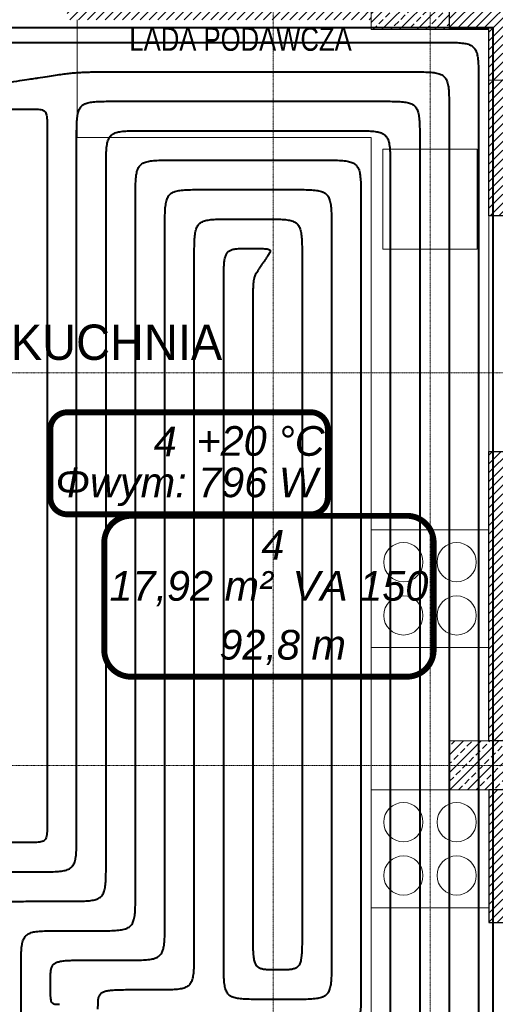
# Model space of a CAD drawing. Header units: millimetres. Extents: x 49908 to 79848, y -11883 to -3092.
# Tile 134 of 222: x 69761 to 70004, y -6348 to -5847. Entities that reach past the tile are written whole.
import ezdxf
from ezdxf.enums import TextEntityAlignment as Align
from ezdxf.lldxf.tags import DXFTag

# ---------------------------------------------------------------- set-up
doc = ezdxf.new("R2010")
doc.units = ezdxf.units.MM
doc.linetypes.add('DASHDOT', pattern=[1, 0.5, -0.25, 0, -0.25])
doc.layers.get('0').update_dxf_attribs({"color": 9, "lineweight": 9})
for name, color, linetype, lineweight in [('A wyp ruchome', 9, 'Continuous', 9), ('A_HATCH', 9, 'Continuous', 9), ('A_MUROWANE', 9, 'Continuous', 25), ('A_OSIE', 9, 'DASHDOT', 9), ('\x9dciany', 9, 'Continuous', 9)]:
    doc.layers.add(name, color=color, linetype=linetype, lineweight=lineweight)
doc.layers.add('A_WYMIAR', color=9, linetype='Continuous', lineweight=5, transparency=0.2)
for name, color, linetype, true_color in [('IS_Ogrzewanie_płaszczyznowe', 7, 'SOLID', 0xac00e6), ('IS_Ogrzewanie_płaszczyznowe_-_opis', 7, 'SOLID', 0xf000f0), ('IS_Przyłącza_o.p._Zasilanie', 7, 'SOLID', 0xff9124)]:
    doc.layers.add(name, color=color, linetype=linetype, true_color=true_color)
doc.layers.add('IS_Rys.pętli_o.p._Powrót', color=7, linetype='DASH', lineweight=13, true_color=0x4c9a5f)
doc.layers.add('IS_Rys.pętli_o.p._Zasilanie', color=7, linetype='SOLID', lineweight=13, true_color=0xff8c1a)
doc.layers.add('IS_Text_Konstrukcji', color=7, linetype='Continuous')
doc.styles.add('Arial CE', font='arial.ttf')
tags = doc.linetypes.add('DASH', pattern=[15, 10, -5]).pattern_tags.tags
tags[6:7] = [DXFTag(74, 4), DXFTag(75, 0), DXFTag(340, '0'), DXFTag(46, 0.0), DXFTag(50, 0.0), DXFTag(44, 0.0), DXFTag(45, 0.0)]
tags[4:5] = [DXFTag(74, 4), DXFTag(75, 0), DXFTag(340, '0'), DXFTag(46, 0.0), DXFTag(50, 0.0), DXFTag(44, 0.0), DXFTag(45, 0.0)]
tags = doc.linetypes.add('SOLID', pattern=[10, 10, 0]).pattern_tags.tags
tags[6:7] = [DXFTag(74, 4), DXFTag(75, 0), DXFTag(340, '0'), DXFTag(46, 0.0), DXFTag(50, 0.0), DXFTag(44, 0.0), DXFTag(45, 0.0)]
tags[4:5] = [DXFTag(74, 4), DXFTag(75, 0), DXFTag(340, '0'), DXFTag(46, 0.0), DXFTag(50, 0.0), DXFTag(44, 0.0), DXFTag(45, 0.0)]
pattern_1 = [(45, (16000, -25), (-4.49012806, 4.49012806), []), (45, (16004.49, -25), (-4.49012806, 4.49012806), [3.175, -1.5875])]

msp = doc.modelspace()

# ---------------------------------------------------------------- hatches: boundary and pattern name
at = {"lineweight": 5, "ltscale": 0.25}
h = msp.add_hatch(dxfattribs=at)
h.set_pattern_fill('ANSI33', color=256, angle=90, style=0)
h.set_pattern_definition(pattern_1)
h.paths.add_polyline_path([(69980.47, -5851.63), (69940.47, -5851.63), (69940.47, -5826.63), (69980.47, -5826.63)])
h = msp.add_hatch(dxfattribs=at)
h.set_pattern_fill('ANSI33', color=256, angle=90, style=0)
h.set_pattern_definition(pattern_1)
h.paths.add_polyline_path([(70025.47, -6239.13), (69980.47, -6239.13), (69980.47, -6214.13), (70025.47, -6214.13)])
at = {"layer": 'A_HATCH', "transparency": 33554687}
h = msp.add_hatch(dxfattribs=at)
h.set_pattern_fill('ANSI31', color=256, angle=360)
h.set_pattern_definition([(45, (16000, 0), (-2.24506403, 2.24506403), [])])
h.paths.add_polyline_path([(69100.47, -6009.74), (69080.47, -6009.74), (69080.47, -6426.63), (69100.47, -6426.63)])
h.paths.add_polyline_path([(69100.47, -5426.63), (69080.47, -5426.63), (69080.47, -5486.63), (68700.47, -5486.63), (68700.47, -5439.13), (68680.47, -5439.13), (68680.47, -5566.63), (68700.47, -5566.63), (68700.47, -5506.63), (69080.47, -5506.63), (69080.47, -5566.63), (69100.47, -5566.63)])
h.paths.add_polyline_path([(69100.47, -4926.63), (69042.97, -4926.63), (69042.97, -4946.63), (69080.47, -4946.63), (69080.47, -5326.63), (69100.47, -5326.63)])
h.paths.add_polyline_path([(68942.97, -4926.63), (68837.97, -4926.63), (68837.97, -4946.63), (68942.97, -4946.63)])
h.paths.add_polyline_path([(69695.47, -5826.63), (69555.47, -5826.63), (69555.47, -5846.63), (69670.47, -5846.63), (69670.47, -6026.63), (69690.47, -6026.63), (69690.47, -5846.63), (69695.47, -5846.63)])
h.paths.add_polyline_path([(69690.47, -6026.63), (69670.47, -6026.63), (69670.47, -6126.63), (69690.47, -6126.63)])
h.paths.add_polyline_path([(69690.47, -6126.63), (69670.47, -6126.63), (69670.47, -6181.63), (69690.47, -6181.63)])
h.paths.add_polyline_path([(69940.47, -5826.63), (69790.47, -5826.63), (69790.47, -5846.63), (69940.47, -5846.63)])
h.paths.add_polyline_path([(69940.47, -5826.63), (69940.47, -5846.63)], flags=17)
h.paths.add_polyline_path([(69790.47, -5826.63), (69785.47, -5826.63), (69785.47, -5846.63), (69790.47, -5846.63)])
h.paths.add_polyline_path([(69325.47, -5826.63), (69325.47, -5846.63), (69465.47, -5846.63), (69465.47, -5826.63)])
h.paths.add_polyline_path([(69300.47, -5851.63), (69280.47, -5851.63), (69280.47, -5966.63), (69290.47, -5966.63), (69300.47, -5966.63)])
h.paths.add_polyline_path([(69300.47, -5439.13), (69280.47, -5439.13), (69280.47, -5813.63), (69300.47, -5813.63)])
h.paths.add_polyline_path([(69280.47, -5014.13), (69300.47, -5014.13), (69300.47, -4926.63), (69280.47, -4926.63)])
h.paths.add_polyline_path([(69300.47, -5039.13), (69280.47, -5039.13), (69280.47, -5414.13), (69300.47, -5414.13)])
h.paths.add_polyline_path([(68700.47, -5839.13), (68680.47, -5839.13), (68680.47, -5909.74), (68700.47, -5909.74)])
h.paths.add_polyline_path([(68700.47, -5814.13), (68700.47, -5826.63), (69080.47, -5826.63), (69080.47, -5909.74), (69100.47, -5909.74), (69100.47, -5666.63), (69080.47, -5666.63), (69080.47, -5806.63), (68700.47, -5806.63), (68700.47, -5666.63), (68680.47, -5666.63), (68680.47, -5814.13)])
h.paths.add_polyline_path([(68680.47, -5014.13), (68700.47, -5014.13), (68700.47, -4946.63), (68737.97, -4946.63), (68737.97, -4926.63), (68680.47, -4926.63)])
h.paths.add_polyline_path([(68700.47, -5039.13), (68680.47, -5039.13), (68680.47, -5314.13), (68700.47, -5314.13)])
h = msp.add_hatch(dxfattribs=at)
h.set_pattern_fill('ANSI31', color=256, angle=360)
h.set_pattern_definition([(45, (16000, -7e-10), (-2.24506403, 2.24506403), [])])
h.paths.add_polyline_path([(70025.47, -5826.63), (69980.47, -5826.63), (69980.47, -5851.63), (70000.47, -5851.63), (70000.47, -5877.44), (70025.47, -5877.44)])
h.paths.add_polyline_path([(70025.47, -5877.44), (70000.47, -5877.44), (70000.47, -5946.63), (70025.47, -5946.63)])
h.paths.add_polyline_path([(70025.47, -5882.49), (70025.47, -5856.99)])
h = msp.add_hatch(dxfattribs=at)
h.set_pattern_fill('ANSI31', color=256, angle=360)
h.set_pattern_definition([(45, (16000, -2e-11), (-2.24506403, 2.24506403), [])])
h.paths.add_polyline_path([(70025.47, -6214.13), (70025.47, -6066.63), (70000.47, -6066.63), (70000.47, -6214.13)])
h.paths.add_polyline_path([(70025.47, -6306.63), (70025.47, -6239.13), (70000.47, -6239.13), (70000.47, -6306.63)])

# ---------------------------------------------------------------- linework, layer by layer
for points in [[(69980.47, -5851.63), (69940.47, -5851.63), (69940.47, -5826.63), (69980.47, -5826.63)], [(70025.47, -6239.13), (69980.47, -6239.13), (69980.47, -6214.13), (70025.47, -6214.13)]]:
    msp.add_lwpolyline(points, close=True)
at = {"ltscale": 0.5}
msp.add_lwpolyline([(70000.47, -5946.63), (70000.47, -6066.63)], dxfattribs=at)
at = {"layer": 'A wyp ruchome'}
msp.add_line((69994.47, -5963.63), (69946.47, -5963.63), dxfattribs=at)
for points in [[(69790.47, -5846.63), (69790.47, -5906.63), (69940.47, -5906.63), (69940.47, -6026.63), (69940.47, -6026.63), (69940.47, -6366.63)], [(69946.47, -5963.63), (69946.47, -5912.63), (69994.47, -5912.63), (69994.47, -5963.63)]]:
    msp.add_lwpolyline(points, dxfattribs=at)
for points in [[(69940.47, -6106.63), (69940.47, -6166.63), (70000.47, -6166.63), (70000.47, -6106.63)], [(69940.47, -6239.13), (69940.47, -6299.13), (70000.47, -6299.13), (70000.47, -6239.13)]]:
    msp.add_lwpolyline(points, close=True, dxfattribs=at)
for centre in [(69956.88, -6123.04), (69984.06, -6123.04), (69956.88, -6150.21), (69984.06, -6150.21), (69956.88, -6255.54), (69984.06, -6255.54), (69956.88, -6282.71), (69984.06, -6282.71)]:
    msp.add_circle(centre, 10, dxfattribs=at)
at = {"layer": 'A_MUROWANE', "ltscale": 0.5}
msp.add_lwpolyline([(69980.47, -5826.63), (70025.47, -5826.63), (70025.47, -5946.63), (70000.47, -5946.63), (70000.47, -5851.63), (69980.47, -5851.63), (69980.47, -5826.63)], dxfattribs=at)
for points in [[(70025.47, -6214.13), (70000.47, -6214.13), (70000.47, -6066.63), (70025.47, -6066.63)], [(70000.47, -6306.63), (70025.47, -6306.63), (70025.47, -6239.13), (70000.47, -6239.13)]]:
    msp.add_lwpolyline(points, close=True, dxfattribs=at)
at = {"layer": 'A_OSIE', "ltscale": 0.3, "transparency": 33554559}
for p, q in [((69890.47, -3902.99), (69890.47, -7140.05)), ((69970.47, -3902.99), (69970.47, -7140.05)), ((70341.81, -6026.63), (67440.85, -6026.63)), ((70341.81, -6226.63), (67440.85, -6226.63))]:
    msp.add_line(p, q, dxfattribs=at)
at = {"layer": 'A_WYMIAR'}
msp.add_lwpolyline([(70000.47, -5877.44), (70089.03, -5877.44), (70089.03, -5927.44), (70069.03, -5927.44), (70064.03, -5927.44), (70064.03, -5877.44)], dxfattribs=at)
at = {"layer": 'IS_Ogrzewanie_płaszczyznowe', "lineweight": 40}
for p, q in [((69972.97, -5850.71), (69692.42, -5850.71)), ((70002.72, -5850.71), (69972.97, -5850.71)), ((70002.72, -6428.42), (70002.72, -5850.71))]:
    msp.add_line(p, q, dxfattribs=at)
at = {"layer": 'IS_Ogrzewanie_płaszczyznowe_-_opis'}
msp.add_lwpolyline([(69817.99, -6181.43, 3, 3, 0), (69958.66, -6181.43, 3, 3, 0.414214), (69972.32, -6167.76, 3, 3, 0), (69972.32, -6113.09, 3, 3, 0.414214), (69958.66, -6099.43, 3, 3, 0), (69817.99, -6099.43, 3, 3, 0.414214), (69804.32, -6113.09, 3, 3, 0), (69804.32, -6167.76, 3, 3, 0.414214), (69817.99, -6181.43, 3, 3, 0)], format="xyseb", dxfattribs=at)
at = {"layer": 'IS_Przyłącza_o.p._Zasilanie', "lineweight": 40}
for points, knots in [([(69699.32, -5892.15), (69699.83, -5892.15), (69701.75, -5892.15), (69705.76, -5892.15), (69711.85, -5892.15), (69719.43, -5892.15), (69727.9, -5892.15), (69736.67, -5892.15), (69745.14, -5892.15), (69752.72, -5892.15), (69758.81, -5892.15), (69762.82, -5892.15), (69764.74, -5892.15), (69765.25, -5892.15)], [0, 0, 0, 0, 0.0153563, 0.0574623, 0.1203735, 0.1981458, 0.2848345, 0.3744955, 0.4611842, 0.5389565, 0.6018677, 0.6439737, 0.65933, 0.65933, 0.65933, 0.65933]), ([(69765.25, -5892.15), (69766.08, -5892.15), (69767.59, -5892.15), (69769.64, -5892.19), (69771.3, -5892.31), (69772.61, -5892.57), (69773.64, -5893.02), (69774.38, -5893.77), (69774.84, -5894.8), (69775.09, -5896.11), (69775.21, -5897.76), (69775.25, -5899.82), (69775.25, -5901.33), (69775.25, -5902.15)], [0, 0, 0, 0, 0.0248686, 0.0452361, 0.061602, 0.0745999, 0.0851852, 0.0948541, 0.1054394, 0.1184374, 0.1348033, 0.1551707, 0.1800393, 0.1800393, 0.1800393, 0.1800393]), ([(69775.25, -5902.15), (69775.25, -5904.9), (69775.25, -5915.18), (69775.25, -5936.7), (69775.25, -5969.39), (69775.25, -6010.06), (69775.25, -6055.5), (69775.25, -6102.54), (69775.25, -6147.99), (69775.25, -6188.65), (69775.25, -6221.34), (69775.25, -6242.87), (69775.25, -6253.15), (69775.25, -6255.89)], [0, 0, 0, 0, 0.082388, 0.308292, 0.645818, 1.063074, 1.528169, 2.009211, 2.474306, 2.891562, 3.229088, 3.454992, 3.53738, 3.53738, 3.53738, 3.53738]), ([(69775.25, -6255.89), (69775.25, -6256.72), (69775.25, -6258.23), (69775.21, -6260.28), (69775.09, -6261.94), (69774.84, -6263.25), (69774.38, -6264.28), (69773.64, -6265.02), (69772.61, -6265.48), (69771.3, -6265.73), (69769.64, -6265.86), (69767.59, -6265.89), (69766.08, -6265.89), (69765.25, -6265.89)], [0, 0, 0, 0, 0.0248686, 0.0452361, 0.061602, 0.0745999, 0.0851852, 0.0948541, 0.1054394, 0.1184374, 0.1348033, 0.1551707, 0.1800393, 0.1800393, 0.1800393, 0.1800393]), ([(69765.25, -6265.89), (69764.95, -6265.89), (69763.84, -6265.89), (69761.51, -6265.89), (69757.96, -6265.89), (69753.56, -6265.89), (69748.63, -6265.89), (69743.53, -6265.89), (69738.61, -6265.89), (69734.2, -6265.89), (69730.65, -6265.89), (69728.32, -6265.89), (69727.21, -6265.89), (69726.91, -6265.89)], [0, 0, 0, 0, 0.0089299, 0.0334151, 0.069999, 0.1152246, 0.1656354, 0.2177746, 0.2681854, 0.313411, 0.3499949, 0.3744801, 0.38341, 0.38341, 0.38341, 0.38341])]:
    msp.add_open_spline(points, degree=3, knots=knots, dxfattribs=at)
at = {"layer": 'IS_Rys.pętli_o.p._Powrót', "lineweight": 40}
for points, knots in [([(69770.48, -5876.26), (69772.13, -5876.01), (69775.15, -5875.54), (69779.34, -5874.91), (69782.9, -5874.4), (69786.03, -5874), (69788.89, -5873.7), (69791.67, -5873.48), (69794.54, -5873.34), (69797.69, -5873.26), (69801.3, -5873.22), (69805.53, -5873.21), (69808.59, -5873.21), (69810.25, -5873.21)], [0, 0, 0, 0, 0.0498855, 0.0916466, 0.127078, 0.1579787, 0.1861555, 0.2134232, 0.2416001, 0.2725008, 0.3079321, 0.3496932, 0.3995788, 0.3995788, 0.3995788, 0.3995788]), ([(69810.25, -5873.21), (69811.42, -5873.21), (69815.77, -5873.21), (69824.9, -5873.21), (69838.76, -5873.21), (69856, -5873.21), (69875.26, -5873.21), (69895.21, -5873.21), (69914.47, -5873.21), (69931.71, -5873.21), (69945.57, -5873.21), (69954.7, -5873.21), (69959.05, -5873.21), (69960.22, -5873.21)], [0, 0, 0, 0, 0.034928, 0.1307, 0.273793, 0.450688, 0.647865, 0.851801, 1.048977, 1.225873, 1.368966, 1.464738, 1.499666, 1.499666, 1.499666, 1.499666]), ([(69960.22, -5873.21), (69961.88, -5873.21), (69964.89, -5873.21), (69969, -5873.28), (69972.31, -5873.53), (69974.93, -5874.04), (69976.99, -5874.95), (69978.48, -5876.44), (69979.39, -5878.5), (69979.9, -5881.12), (69980.14, -5884.43), (69980.22, -5888.54), (69980.22, -5891.55), (69980.22, -5893.21)], [0, 0, 0, 0, 0.0497373, 0.0904721, 0.1232039, 0.1491998, 0.1703704, 0.1897083, 0.2108788, 0.2368747, 0.2696065, 0.3103414, 0.3600787, 0.3600787, 0.3600787, 0.3600787]), ([(69719.69, -5884.1), (69720.08, -5884.04), (69721.56, -5883.81), (69724.65, -5883.34), (69729.34, -5882.61), (69735.18, -5881.71), (69741.71, -5880.7), (69748.46, -5879.66), (69754.99, -5878.65), (69760.83, -5877.75), (69765.52, -5877.03), (69768.61, -5876.55), (69770.09, -5876.32), (69770.48, -5876.26)], [0, 0, 0, 0, 0.0119708, 0.0447941, 0.093836, 0.1544625, 0.2220398, 0.2919341, 0.3595115, 0.420138, 0.4691799, 0.5020031, 0.513974, 0.513974, 0.513974, 0.513974]), ([(69980.22, -5893.21), (69980.22, -5897.04), (69980.22, -5911.35), (69980.22, -5941.33), (69980.22, -5986.86), (69980.22, -6043.5), (69980.22, -6106.8), (69980.22, -6172.32), (69980.22, -6235.62), (69980.22, -6292.26), (69980.22, -6337.79), (69980.22, -6367.77), (69980.22, -6382.09), (69980.22, -6385.91)], [0, 0, 0, 0, 0.114754, 0.4294, 0.899519, 1.480691, 2.128493, 2.798505, 3.446307, 4.027478, 4.497597, 4.812244, 4.926998, 4.926998, 4.926998, 4.926998]), ([(69805.25, -5923.21), (69805.25, -5921.55), (69805.25, -5918.54), (69805.32, -5914.43), (69805.57, -5911.12), (69806.08, -5908.5), (69806.99, -5906.44), (69808.48, -5904.95), (69810.54, -5904.04), (69813.16, -5903.53), (69816.47, -5903.28), (69820.58, -5903.21), (69823.59, -5903.21), (69825.25, -5903.21)], [0, 0, 0, 0, 0.0497373, 0.0904721, 0.1232039, 0.1491998, 0.1703704, 0.1897083, 0.2108788, 0.2368747, 0.2696065, 0.3103414, 0.3600787, 0.3600787, 0.3600787, 0.3600787]), ([(69825.25, -5903.21), (69826.07, -5903.21), (69829.12, -5903.21), (69835.5, -5903.21), (69845.2, -5903.21), (69857.27, -5903.21), (69870.75, -5903.21), (69884.71, -5903.21), (69898.2, -5903.21), (69910.27, -5903.21), (69919.97, -5903.21), (69926.35, -5903.21), (69929.4, -5903.21), (69930.22, -5903.21)], [0, 0, 0, 0, 0.024448, 0.091481, 0.191637, 0.315452, 0.453462, 0.596204, 0.734214, 0.858029, 0.958185, 1.025218, 1.049666, 1.049666, 1.049666, 1.049666]), ([(69930.22, -5903.21), (69931.88, -5903.21), (69934.89, -5903.21), (69939, -5903.28), (69942.31, -5903.53), (69944.93, -5904.04), (69946.99, -5904.95), (69948.48, -5906.44), (69949.39, -5908.5), (69949.9, -5911.12), (69950.14, -5914.43), (69950.22, -5918.54), (69950.22, -5921.55), (69950.22, -5923.21)], [0, 0, 0, 0, 0.0497373, 0.0904721, 0.1232039, 0.1491998, 0.1703704, 0.1897083, 0.2108788, 0.2368747, 0.2696065, 0.3103414, 0.3600787, 0.3600787, 0.3600787, 0.3600787]), ([(69805.25, -6275.89), (69805.25, -6273.15), (69805.25, -6262.91), (69805.25, -6241.45), (69805.25, -6208.85), (69805.25, -6168.31), (69805.25, -6123), (69805.25, -6076.1), (69805.25, -6030.79), (69805.25, -5990.25), (69805.25, -5957.66), (69805.25, -5936.19), (69805.25, -5925.95), (69805.25, -5923.21)], [0, 0, 0, 0, 0.082142, 0.307371, 0.64389, 1.059902, 1.523609, 2.003214, 2.466921, 2.882932, 3.219451, 3.44468, 3.526823, 3.526823, 3.526823, 3.526823]), ([(69950.22, -5923.21), (69950.22, -5926.57), (69950.22, -5939.14), (69950.22, -5965.47), (69950.22, -6005.46), (69950.22, -6055.2), (69950.22, -6110.79), (69950.22, -6168.33), (69950.22, -6223.91), (69950.22, -6273.65), (69950.22, -6313.64), (69950.22, -6339.97), (69950.22, -6352.54), (69950.22, -6355.9)], [0, 0, 0, 0, 0.100777, 0.3771, 0.789959, 1.300344, 1.869244, 2.457649, 3.02655, 3.536935, 3.949794, 4.226117, 4.326893, 4.326893, 4.326893, 4.326893]), ([(69835.25, -5953.21), (69835.25, -5951.55), (69835.25, -5948.54), (69835.32, -5944.43), (69835.57, -5941.12), (69836.08, -5938.5), (69836.99, -5936.44), (69838.48, -5934.95), (69840.54, -5934.04), (69843.16, -5933.53), (69846.47, -5933.28), (69850.58, -5933.21), (69853.59, -5933.21), (69855.25, -5933.21)], [0, 0, 0, 0, 0.0497373, 0.0904721, 0.1232039, 0.1491998, 0.1703704, 0.1897083, 0.2108788, 0.2368747, 0.2696065, 0.3103414, 0.3600787, 0.3600787, 0.3600787, 0.3600787]), ([(69855.25, -5933.21), (69855.6, -5933.21), (69856.91, -5933.21), (69859.64, -5933.21), (69863.8, -5933.21), (69868.97, -5933.21), (69874.74, -5933.21), (69880.72, -5933.21), (69886.5, -5933.21), (69891.67, -5933.21), (69895.83, -5933.21), (69898.56, -5933.21), (69899.87, -5933.21), (69900.22, -5933.21)], [0, 0, 0, 0, 0.0104731, 0.0391895, 0.0820953, 0.1351362, 0.1942584, 0.2554075, 0.3145296, 0.3675706, 0.4104764, 0.4391928, 0.4496659, 0.4496659, 0.4496659, 0.4496659]), ([(69900.22, -5933.21), (69901.88, -5933.21), (69904.89, -5933.21), (69909, -5933.28), (69912.31, -5933.53), (69914.93, -5934.04), (69916.99, -5934.95), (69918.48, -5936.44), (69919.39, -5938.5), (69919.9, -5941.12), (69920.14, -5944.43), (69920.22, -5948.54), (69920.22, -5951.55), (69920.22, -5953.21)], [0, 0, 0, 0, 0.0497373, 0.0904721, 0.1232039, 0.1491998, 0.1703704, 0.1897083, 0.2108788, 0.2368747, 0.2696065, 0.3103414, 0.3600787, 0.3600787, 0.3600787, 0.3600787]), ([(69835.25, -6305.89), (69835.25, -6303.15), (69835.25, -6292.91), (69835.25, -6271.45), (69835.25, -6238.85), (69835.25, -6198.31), (69835.25, -6153), (69835.25, -6106.1), (69835.25, -6060.79), (69835.25, -6020.25), (69835.25, -5987.66), (69835.25, -5966.19), (69835.25, -5955.95), (69835.25, -5953.21)], [0, 0, 0, 0, 0.082142, 0.307371, 0.64389, 1.059902, 1.523609, 2.003214, 2.466921, 2.882932, 3.219451, 3.44468, 3.526823, 3.526823, 3.526823, 3.526823]), ([(69920.22, -5953.21), (69920.22, -5956.1), (69920.22, -5966.93), (69920.22, -5989.61), (69920.22, -6024.05), (69920.22, -6066.89), (69920.22, -6114.77), (69920.22, -6164.33), (69920.22, -6212.21), (69920.22, -6255.05), (69920.22, -6289.49), (69920.22, -6312.17), (69920.22, -6323), (69920.22, -6325.89)], [0, 0, 0, 0, 0.0868, 0.324799, 0.680398, 1.119997, 1.609995, 2.116794, 2.606792, 3.046391, 3.40199, 3.639989, 3.726789, 3.726789, 3.726789, 3.726789]), ([(69865.25, -5983.21), (69865.25, -5981.55), (69865.25, -5978.54), (69865.3, -5974.43), (69865.45, -5971.13), (69865.76, -5968.54), (69866.3, -5966.55), (69867.17, -5965.05), (69868.48, -5964.06), (69870.17, -5963.53), (69872.25, -5963.28), (69874.82, -5963.21), (69876.7, -5963.21), (69877.73, -5963.21)], [0, 0, 0, 0, 0.0497371, 0.0904637, 0.1231194, 0.1487498, 0.1686724, 0.1847913, 0.199821, 0.2166181, 0.2371696, 0.2626081, 0.2936526, 0.2936526, 0.2936526, 0.2936526]), ([(69877.73, -5963.21), (69878.77, -5963.21), (69880.65, -5963.21), (69883.19, -5963.22), (69885.2, -5963.27), (69886.74, -5963.36), (69887.84, -5963.52), (69888.59, -5963.73), (69889.04, -5964.15), (69889.03, -5964.73), (69888.76, -5965.34), (69888.3, -5966.1), (69887.93, -5966.65), (69887.73, -5966.96)], [0, 0, 0, 0, 0.0310254, 0.0563119, 0.0763156, 0.091509, 0.1024146, 0.1097111, 0.1146084, 0.1193797, 0.1259049, 0.1347255, 0.1458705, 0.1458705, 0.1458705, 0.1458705]), ([(69887.73, -5966.96), (69887.71, -5966.99), (69887.63, -5967.1), (69887.48, -5967.33), (69887.25, -5967.67), (69886.97, -5968.1), (69886.65, -5968.59), (69886.31, -5969.08), (69885.99, -5969.57), (69885.71, -5970), (69885.48, -5970.34), (69885.33, -5970.57), (69885.25, -5970.68), (69885.23, -5970.71)], [0, 0, 0, 0, 0.00104862, 0.00392388, 0.00821985, 0.01353061, 0.01945025, 0.02557286, 0.0314925, 0.03680326, 0.04109923, 0.04397449, 0.04502311, 0.04502311, 0.04502311, 0.04502311]), ([(69865.25, -6325.87), (69865.25, -6323.21), (69865.25, -6313.26), (69865.25, -6292.4), (69865.25, -6260.74), (69865.25, -6221.35), (69865.25, -6177.32), (69865.25, -6131.76), (69865.25, -6087.73), (69865.25, -6048.34), (69865.25, -6016.68), (69865.25, -5995.83), (69865.25, -5985.87), (69865.25, -5983.21)], [0, 0, 0, 0, 0.079808, 0.298637, 0.625592, 1.029782, 1.480311, 1.946287, 2.396817, 2.801006, 3.127961, 3.34679, 3.426598, 3.426598, 3.426598, 3.426598]), ([(69785.25, -6295.89), (69786.91, -6295.89), (69789.92, -6295.9), (69794.03, -6295.82), (69797.34, -6295.57), (69799.97, -6295.07), (69802.02, -6294.15), (69803.51, -6292.67), (69804.43, -6290.61), (69804.93, -6287.98), (69805.18, -6284.67), (69805.25, -6280.57), (69805.25, -6277.55), (69805.25, -6275.89)], [0, 0, 0, 0, 0.0497373, 0.0904721, 0.1232039, 0.1491998, 0.1703704, 0.1897083, 0.2108788, 0.2368747, 0.2696065, 0.3103414, 0.3600787, 0.3600787, 0.3600787, 0.3600787]), ([(69746.91, -6315.89), (69746.91, -6314.23), (69746.91, -6311.22), (69746.98, -6307.11), (69747.23, -6303.8), (69747.74, -6301.18), (69748.65, -6299.12), (69750.14, -6297.63), (69752.2, -6296.72), (69754.82, -6296.21), (69758.13, -6295.97), (69762.24, -6295.89), (69765.25, -6295.89), (69766.91, -6295.89)], [0, 0, 0, 0, 0.0497373, 0.0904721, 0.1232039, 0.1491998, 0.1703704, 0.1897083, 0.2108788, 0.2368747, 0.2696065, 0.3103414, 0.3600787, 0.3600787, 0.3600787, 0.3600787]), ([(69766.91, -6295.89), (69767.05, -6295.89), (69767.58, -6295.89), (69768.7, -6295.89), (69770.4, -6295.89), (69772.5, -6295.89), (69774.86, -6295.89), (69777.3, -6295.89), (69779.66, -6295.89), (69781.76, -6295.89), (69783.46, -6295.89), (69784.58, -6295.89), (69785.11, -6295.89), (69785.25, -6295.89)], [0, 0, 0, 0, 0.0042718, 0.0159846, 0.0334851, 0.0551195, 0.0792342, 0.1041758, 0.1282905, 0.1499249, 0.1674254, 0.1791382, 0.18341, 0.18341, 0.18341, 0.18341]), ([(69815.25, -6325.89), (69816.91, -6325.89), (69819.92, -6325.9), (69824.03, -6325.82), (69827.34, -6325.57), (69829.97, -6325.07), (69832.02, -6324.15), (69833.51, -6322.67), (69834.43, -6320.61), (69834.93, -6317.98), (69835.18, -6314.67), (69835.25, -6310.57), (69835.25, -6307.55), (69835.25, -6305.89)], [0, 0, 0, 0, 0.0497373, 0.0904721, 0.1232039, 0.1491998, 0.1703704, 0.1897083, 0.2108788, 0.2368747, 0.2696065, 0.3103414, 0.3600787, 0.3600787, 0.3600787, 0.3600787]), ([(69776.91, -6337.21), (69776.91, -6336.27), (69776.91, -6334.57), (69776.98, -6332.24), (69777.23, -6330.34), (69777.77, -6328.8), (69778.77, -6327.62), (69780.26, -6326.84), (69782.25, -6326.35), (69784.84, -6326.07), (69788.13, -6325.93), (69792.24, -6325.89), (69795.25, -6325.89), (69796.91, -6325.89)], [0, 0, 0, 0, 0.0281491, 0.0512193, 0.0698928, 0.0853027, 0.0994682, 0.1151801, 0.134956, 0.1605446, 0.1931917, 0.2339173, 0.2836544, 0.2836544, 0.2836544, 0.2836544]), ([(69796.91, -6325.89), (69797.05, -6325.89), (69797.58, -6325.89), (69798.7, -6325.89), (69800.4, -6325.89), (69802.5, -6325.89), (69804.86, -6325.89), (69807.3, -6325.89), (69809.66, -6325.89), (69811.76, -6325.89), (69813.46, -6325.89), (69814.58, -6325.89), (69815.11, -6325.89), (69815.25, -6325.89)], [0, 0, 0, 0, 0.0042718, 0.0159846, 0.0334851, 0.0551195, 0.0792342, 0.1041758, 0.1282905, 0.1499249, 0.1674254, 0.1791382, 0.18341, 0.18341, 0.18341, 0.18341]), ([(69885.25, -6345.88), (69883.59, -6345.88), (69880.58, -6345.88), (69876.47, -6345.8), (69873.16, -6345.55), (69870.54, -6345.05), (69868.48, -6344.13), (69866.99, -6342.64), (69866.08, -6340.59), (69865.57, -6337.96), (69865.32, -6334.65), (69865.25, -6330.54), (69865.25, -6327.53), (69865.25, -6325.87)], [0, 0, 0, 0, 0.0497373, 0.0904725, 0.1232053, 0.1492031, 0.1703766, 0.1897178, 0.2108912, 0.236889, 0.2696218, 0.310357, 0.3600944, 0.3600944, 0.3600944, 0.3600944]), ([(69920.22, -6325.89), (69920.22, -6327.55), (69920.22, -6330.56), (69920.14, -6334.67), (69919.9, -6337.98), (69919.39, -6340.6), (69918.48, -6342.66), (69916.99, -6344.15), (69914.93, -6345.06), (69912.31, -6345.57), (69909, -6345.81), (69904.89, -6345.89), (69901.88, -6345.88), (69900.22, -6345.88)], [0, 0, 0, 0, 0.0497372, 0.0904717, 0.1232025, 0.1491966, 0.1703642, 0.1896987, 0.2108664, 0.2368605, 0.2695913, 0.3103258, 0.360063, 0.360063, 0.360063, 0.360063]), ([(69781.53, -6348.53), (69781.14, -6348.53), (69780.45, -6348.53), (69779.49, -6348.49), (69778.71, -6348.35), (69778.07, -6348.02), (69777.6, -6347.44), (69777.29, -6346.61), (69777.1, -6345.5), (69776.98, -6344.04), (69776.93, -6342.18), (69776.91, -6339.86), (69776.91, -6338.15), (69776.91, -6337.21)], [0, 0, 0, 0, 0.0114821, 0.0209014, 0.0286002, 0.0352536, 0.0420593, 0.0504171, 0.0614227, 0.0758519, 0.0943176, 0.1173651, 0.1455138, 0.1455138, 0.1455138, 0.1455138]), ([(69900.22, -6345.88), (69900.1, -6345.88), (69899.67, -6345.88), (69898.76, -6345.88), (69897.37, -6345.88), (69895.65, -6345.88), (69893.73, -6345.88), (69891.74, -6345.88), (69889.82, -6345.88), (69888.1, -6345.88), (69886.71, -6345.88), (69885.8, -6345.88), (69885.37, -6345.88), (69885.25, -6345.88)], [0, 0, 0, 0, 0.0034858, 0.0130438, 0.0273244, 0.0449785, 0.0646566, 0.0850093, 0.1046874, 0.1223415, 0.1366221, 0.1461801, 0.1496659, 0.1496659, 0.1496659, 0.1496659])]:
    msp.add_open_spline(points, degree=3, knots=knots, dxfattribs=at)
at = {"layer": 'IS_Rys.pętli_o.p._Zasilanie', "lineweight": 40}
for points, knots in [([(69719.92, -5858.21), (69721.91, -5858.21), (69729.32, -5858.21), (69744.86, -5858.21), (69768.45, -5858.21), (69797.8, -5858.21), (69830.6, -5858.21), (69864.55, -5858.21), (69897.34, -5858.21), (69926.69, -5858.21), (69950.28, -5858.21), (69965.82, -5858.21), (69973.24, -5858.21), (69975.22, -5858.21)], [0, 0, 0, 0, 0.05946, 0.222495, 0.466089, 0.767225, 1.102885, 1.450055, 1.785715, 2.086851, 2.330445, 2.49348, 2.55294, 2.55294, 2.55294, 2.55294]), ([(69975.22, -5858.21), (69976.88, -5858.21), (69979.89, -5858.21), (69984, -5858.28), (69987.31, -5858.53), (69989.93, -5859.04), (69991.99, -5859.95), (69993.48, -5861.44), (69994.39, -5863.5), (69994.9, -5866.12), (69995.14, -5869.43), (69995.22, -5873.54), (69995.22, -5876.55), (69995.22, -5878.21)], [0, 0, 0, 0, 0.0497373, 0.0904721, 0.1232039, 0.1491998, 0.1703704, 0.1897083, 0.2108788, 0.2368747, 0.2696065, 0.3103414, 0.3600787, 0.3600787, 0.3600787, 0.3600787]), ([(69995.22, -5878.21), (69995.22, -5882.27), (69995.22, -5897.45), (69995.22, -5929.26), (69995.22, -5977.57), (69995.22, -6037.65), (69995.22, -6104.81), (69995.22, -6174.32), (69995.22, -6241.47), (69995.22, -6301.56), (69995.22, -6349.86), (69995.22, -6381.67), (69995.22, -6396.86), (69995.22, -6400.92)], [0, 0, 0, 0, 0.121742, 0.455551, 0.9543, 1.570864, 2.258117, 2.968933, 3.656186, 4.27275, 4.771499, 5.105308, 5.22705, 5.22705, 5.22705, 5.22705]), ([(69790.25, -5908.21), (69790.25, -5906.55), (69790.25, -5903.54), (69790.32, -5899.43), (69790.57, -5896.12), (69791.08, -5893.5), (69791.99, -5891.44), (69793.48, -5889.95), (69795.54, -5889.04), (69798.16, -5888.53), (69801.47, -5888.28), (69805.58, -5888.21), (69808.59, -5888.21), (69810.25, -5888.21)], [0, 0, 0, 0, 0.0497373, 0.0904721, 0.1232039, 0.1491998, 0.1703704, 0.1897083, 0.2108788, 0.2368747, 0.2696065, 0.3103414, 0.3600787, 0.3600787, 0.3600787, 0.3600787]), ([(69810.25, -5888.21), (69811.3, -5888.21), (69815.22, -5888.21), (69823.43, -5888.21), (69835.91, -5888.21), (69851.42, -5888.21), (69868.76, -5888.21), (69886.71, -5888.21), (69904.05, -5888.21), (69919.56, -5888.21), (69932.04, -5888.21), (69940.25, -5888.21), (69944.17, -5888.21), (69945.22, -5888.21)], [0, 0, 0, 0, 0.031435, 0.117627, 0.246408, 0.40561, 0.583064, 0.766602, 0.944056, 1.103258, 1.232039, 1.318231, 1.349666, 1.349666, 1.349666, 1.349666]), ([(69945.22, -5888.21), (69946.88, -5888.21), (69949.89, -5888.21), (69954, -5888.28), (69957.31, -5888.53), (69959.93, -5889.04), (69961.99, -5889.95), (69963.48, -5891.44), (69964.39, -5893.5), (69964.9, -5896.12), (69965.14, -5899.43), (69965.22, -5903.54), (69965.22, -5906.55), (69965.22, -5908.21)], [0, 0, 0, 0, 0.0497373, 0.0904721, 0.1232039, 0.1491998, 0.1703704, 0.1897083, 0.2108788, 0.2368747, 0.2696065, 0.3103414, 0.3600787, 0.3600787, 0.3600787, 0.3600787]), ([(69790.25, -6260.89), (69790.25, -6258.15), (69790.25, -6247.91), (69790.25, -6226.45), (69790.25, -6193.85), (69790.25, -6153.31), (69790.25, -6108), (69790.25, -6061.1), (69790.25, -6015.79), (69790.25, -5975.25), (69790.25, -5942.66), (69790.25, -5921.19), (69790.25, -5910.95), (69790.25, -5908.21)], [0, 0, 0, 0, 0.082142, 0.307371, 0.64389, 1.059902, 1.523609, 2.003214, 2.466921, 2.882932, 3.219451, 3.44468, 3.526823, 3.526823, 3.526823, 3.526823]), ([(69965.22, -5908.21), (69965.22, -5911.8), (69965.22, -5925.24), (69965.22, -5953.4), (69965.22, -5996.16), (69965.22, -6049.35), (69965.22, -6108.79), (69965.22, -6170.32), (69965.22, -6229.77), (69965.22, -6282.95), (69965.22, -6325.71), (69965.22, -6353.87), (69965.22, -6367.31), (69965.22, -6370.91)], [0, 0, 0, 0, 0.107765, 0.40325, 0.844739, 1.390517, 1.998868, 2.628077, 3.236428, 3.782206, 4.223696, 4.51918, 4.626946, 4.626946, 4.626946, 4.626946]), ([(69820.25, -5938.21), (69820.25, -5936.55), (69820.25, -5933.54), (69820.32, -5929.43), (69820.57, -5926.12), (69821.08, -5923.5), (69821.99, -5921.44), (69823.48, -5919.95), (69825.54, -5919.04), (69828.16, -5918.53), (69831.47, -5918.28), (69835.58, -5918.21), (69838.59, -5918.21), (69840.25, -5918.21)], [0, 0, 0, 0, 0.0497373, 0.0904721, 0.1232039, 0.1491998, 0.1703704, 0.1897083, 0.2108788, 0.2368747, 0.2696065, 0.3103414, 0.3600787, 0.3600787, 0.3600787, 0.3600787]), ([(69840.25, -5918.21), (69840.83, -5918.21), (69843.01, -5918.21), (69847.57, -5918.21), (69854.5, -5918.21), (69863.12, -5918.21), (69872.75, -5918.21), (69882.72, -5918.21), (69892.35, -5918.21), (69900.97, -5918.21), (69907.9, -5918.21), (69912.46, -5918.21), (69914.64, -5918.21), (69915.22, -5918.21)], [0, 0, 0, 0, 0.0174603, 0.0653353, 0.1368661, 0.225294, 0.3238602, 0.4258057, 0.5243718, 0.6127997, 0.6843306, 0.7322056, 0.7496659, 0.7496659, 0.7496659, 0.7496659]), ([(69915.22, -5918.21), (69916.88, -5918.21), (69919.89, -5918.21), (69924, -5918.28), (69927.31, -5918.53), (69929.93, -5919.04), (69931.99, -5919.95), (69933.48, -5921.44), (69934.39, -5923.5), (69934.9, -5926.12), (69935.14, -5929.43), (69935.22, -5933.54), (69935.22, -5936.55), (69935.22, -5938.21)], [0, 0, 0, 0, 0.0497373, 0.0904721, 0.1232039, 0.1491998, 0.1703704, 0.1897083, 0.2108788, 0.2368747, 0.2696065, 0.3103414, 0.3600787, 0.3600787, 0.3600787, 0.3600787]), ([(69820.25, -6290.89), (69820.25, -6288.15), (69820.25, -6277.91), (69820.25, -6256.45), (69820.25, -6223.85), (69820.25, -6183.31), (69820.25, -6138), (69820.25, -6091.1), (69820.25, -6045.79), (69820.25, -6005.25), (69820.25, -5972.66), (69820.25, -5951.19), (69820.25, -5940.95), (69820.25, -5938.21)], [0, 0, 0, 0, 0.082142, 0.307371, 0.64389, 1.059902, 1.523609, 2.003214, 2.466921, 2.882932, 3.219451, 3.44468, 3.526823, 3.526823, 3.526823, 3.526823]), ([(69935.22, -5938.21), (69935.22, -5941.34), (69935.22, -5953.04), (69935.22, -5977.54), (69935.22, -6014.75), (69935.22, -6061.04), (69935.22, -6112.78), (69935.22, -6166.33), (69935.22, -6218.06), (69935.22, -6264.35), (69935.22, -6301.56), (69935.22, -6326.07), (69935.22, -6337.77), (69935.22, -6340.89)], [0, 0, 0, 0, 0.093788, 0.350949, 0.735178, 1.21017, 1.73962, 2.287222, 2.816671, 3.291663, 3.675892, 3.933053, 4.026841, 4.026841, 4.026841, 4.026841]), ([(69850.25, -5968.21), (69850.25, -5966.55), (69850.25, -5963.54), (69850.32, -5959.43), (69850.57, -5956.12), (69851.08, -5953.5), (69851.99, -5951.44), (69853.48, -5949.95), (69855.54, -5949.04), (69858.16, -5948.53), (69861.47, -5948.28), (69865.58, -5948.21), (69868.59, -5948.21), (69870.25, -5948.21)], [0, 0, 0, 0, 0.0497373, 0.0904721, 0.1232039, 0.1491998, 0.1703704, 0.1897083, 0.2108788, 0.2368747, 0.2696065, 0.3103414, 0.3600787, 0.3600787, 0.3600787, 0.3600787]), ([(69870.25, -5948.21), (69870.37, -5948.21), (69870.8, -5948.21), (69871.71, -5948.21), (69873.1, -5948.21), (69874.82, -5948.21), (69876.74, -5948.21), (69878.73, -5948.21), (69880.65, -5948.21), (69882.37, -5948.21), (69883.76, -5948.21), (69884.67, -5948.21), (69885.1, -5948.21), (69885.22, -5948.21)], [0, 0, 0, 0, 0.0034858, 0.0130438, 0.0273244, 0.0449785, 0.0646566, 0.0850093, 0.1046874, 0.1223414, 0.1366221, 0.14618, 0.1496659, 0.1496659, 0.1496659, 0.1496659]), ([(69885.22, -5948.21), (69886.88, -5948.21), (69889.89, -5948.21), (69894, -5948.28), (69897.31, -5948.53), (69899.93, -5949.04), (69901.99, -5949.95), (69903.48, -5951.44), (69904.39, -5953.5), (69904.9, -5956.12), (69905.14, -5959.43), (69905.22, -5963.54), (69905.22, -5966.55), (69905.22, -5968.21)], [0, 0, 0, 0, 0.0497373, 0.0904721, 0.1232039, 0.1491998, 0.1703704, 0.1897083, 0.2108788, 0.2368747, 0.2696065, 0.3103414, 0.3600787, 0.3600787, 0.3600787, 0.3600787]), ([(69850.25, -6320.89), (69850.25, -6318.15), (69850.25, -6307.91), (69850.25, -6286.45), (69850.25, -6253.85), (69850.25, -6213.31), (69850.25, -6168), (69850.25, -6121.1), (69850.25, -6075.79), (69850.25, -6035.25), (69850.25, -6002.66), (69850.25, -5981.19), (69850.25, -5970.95), (69850.25, -5968.21)], [0, 0, 0, 0, 0.082142, 0.307371, 0.64389, 1.059902, 1.523609, 2.003214, 2.466921, 2.882932, 3.219451, 3.44468, 3.526823, 3.526823, 3.526823, 3.526823]), ([(69882.74, -5974.46), (69882.76, -5974.43), (69882.83, -5974.32), (69882.99, -5974.09), (69883.22, -5973.75), (69883.5, -5973.32), (69883.82, -5972.83), (69884.15, -5972.34), (69884.47, -5971.85), (69884.76, -5971.42), (69884.99, -5971.08), (69885.14, -5970.85), (69885.21, -5970.74), (69885.23, -5970.71)], [0, 0, 0, 0, 0.00104862, 0.00392388, 0.00821985, 0.01353061, 0.01945025, 0.02557286, 0.0314925, 0.03680326, 0.04109923, 0.04397449, 0.04502311, 0.04502311, 0.04502311, 0.04502311]), ([(69905.22, -5968.21), (69905.22, -5970.87), (69905.22, -5980.83), (69905.22, -6001.68), (69905.22, -6033.35), (69905.22, -6072.74), (69905.22, -6116.76), (69905.22, -6162.33), (69905.22, -6206.36), (69905.22, -6245.75), (69905.22, -6277.41), (69905.22, -6298.27), (69905.22, -6308.22), (69905.22, -6310.88)], [0, 0, 0, 0, 0.079811, 0.298649, 0.625618, 1.029823, 1.480371, 1.946366, 2.396914, 2.801119, 3.128088, 3.346926, 3.426737, 3.426737, 3.426737, 3.426737]), ([(69880.25, -5998.21), (69880.25, -5996.55), (69880.25, -5993.53), (69880.26, -5989.4), (69880.29, -5986.05), (69880.35, -5983.37), (69880.46, -5981.25), (69880.62, -5979.59), (69880.85, -5978.27), (69881.18, -5977.19), (69881.6, -5976.26), (69882.14, -5975.37), (69882.53, -5974.77), (69882.74, -5974.46)], [0, 0, 0, 0, 0.0497652, 0.0906839, 0.1238282, 0.1502742, 0.1711075, 0.1874344, 0.2003984, 0.2111936, 0.2210395, 0.2310995, 0.2424215, 0.2424215, 0.2424215, 0.2424215]), ([(69880.25, -6310.88), (69880.25, -6308.45), (69880.25, -6299.36), (69880.25, -6280.34), (69880.25, -6251.44), (69880.25, -6215.5), (69880.25, -6175.33), (69880.25, -6133.75), (69880.25, -6093.58), (69880.25, -6057.64), (69880.25, -6028.75), (69880.25, -6009.72), (69880.25, -6000.64), (69880.25, -5998.21)], [0, 0, 0, 0, 0.072822, 0.272495, 0.570831, 0.939639, 1.350732, 1.775919, 2.187011, 2.555819, 2.854155, 3.053828, 3.12665, 3.12665, 3.12665, 3.12665]), ([(69770.25, -6280.89), (69771.91, -6280.89), (69774.92, -6280.9), (69779.03, -6280.82), (69782.34, -6280.57), (69784.97, -6280.07), (69787.02, -6279.15), (69788.51, -6277.67), (69789.43, -6275.61), (69789.93, -6272.98), (69790.18, -6269.67), (69790.25, -6265.57), (69790.25, -6262.55), (69790.25, -6260.89)], [0, 0, 0, 0, 0.0497373, 0.0904721, 0.1232039, 0.1491998, 0.1703704, 0.1897083, 0.2108788, 0.2368747, 0.2696065, 0.3103414, 0.3600787, 0.3600787, 0.3600787, 0.3600787]), ([(69751.91, -6280.89), (69752.05, -6280.89), (69752.58, -6280.89), (69753.7, -6280.89), (69755.4, -6280.89), (69757.5, -6280.89), (69759.86, -6280.89), (69762.3, -6280.89), (69764.66, -6280.89), (69766.76, -6280.89), (69768.46, -6280.89), (69769.58, -6280.89), (69770.11, -6280.89), (69770.25, -6280.89)], [0, 0, 0, 0, 0.0042718, 0.0159846, 0.0334851, 0.0551195, 0.0792342, 0.1041758, 0.1282905, 0.1499249, 0.1674254, 0.1791382, 0.18341, 0.18341, 0.18341, 0.18341]), ([(69800.25, -6310.89), (69801.91, -6310.89), (69804.92, -6310.9), (69809.03, -6310.82), (69812.34, -6310.57), (69814.97, -6310.07), (69817.02, -6309.15), (69818.51, -6307.67), (69819.43, -6305.61), (69819.93, -6302.98), (69820.18, -6299.67), (69820.25, -6295.57), (69820.25, -6292.55), (69820.25, -6290.89)], [0, 0, 0, 0, 0.0497373, 0.0904721, 0.1232039, 0.1491998, 0.1703704, 0.1897083, 0.2108788, 0.2368747, 0.2696065, 0.3103414, 0.3600787, 0.3600787, 0.3600787, 0.3600787]), ([(69761.91, -6330.89), (69761.91, -6329.23), (69761.91, -6326.22), (69761.98, -6322.11), (69762.23, -6318.8), (69762.74, -6316.18), (69763.65, -6314.12), (69765.14, -6312.63), (69767.2, -6311.72), (69769.82, -6311.21), (69773.13, -6310.97), (69777.24, -6310.89), (69780.25, -6310.89), (69781.91, -6310.89)], [0, 0, 0, 0, 0.0497373, 0.0904721, 0.1232039, 0.1491998, 0.1703704, 0.1897083, 0.2108788, 0.2368747, 0.2696065, 0.3103414, 0.3600787, 0.3600787, 0.3600787, 0.3600787]), ([(69781.91, -6310.89), (69782.05, -6310.89), (69782.58, -6310.89), (69783.7, -6310.89), (69785.4, -6310.89), (69787.5, -6310.89), (69789.86, -6310.89), (69792.3, -6310.89), (69794.66, -6310.89), (69796.76, -6310.89), (69798.46, -6310.89), (69799.58, -6310.89), (69800.11, -6310.89), (69800.25, -6310.89)], [0, 0, 0, 0, 0.0042718, 0.0159846, 0.0334851, 0.0551195, 0.0792342, 0.1041758, 0.1282905, 0.1499249, 0.1674254, 0.1791382, 0.18341, 0.18341, 0.18341, 0.18341]), ([(69892.73, -6330.88), (69891.7, -6330.88), (69889.82, -6330.88), (69887.25, -6330.8), (69885.17, -6330.56), (69883.48, -6330.03), (69882.17, -6329.04), (69881.3, -6327.54), (69880.76, -6325.54), (69880.45, -6322.95), (69880.3, -6319.65), (69880.25, -6315.55), (69880.25, -6312.53), (69880.25, -6310.88)], [0, 0, 0, 0, 0.0310445, 0.0564834, 0.0770358, 0.0938348, 0.108867, 0.1249884, 0.1449129, 0.1705445, 0.2032009, 0.2439276, 0.2936648, 0.2936648, 0.2936648, 0.2936648]), ([(69905.22, -6310.88), (69905.22, -6312.54), (69905.22, -6315.56), (69905.17, -6319.66), (69905.02, -6322.96), (69904.71, -6325.55), (69904.17, -6327.55), (69903.29, -6329.05), (69901.99, -6330.03), (69900.3, -6330.56), (69898.22, -6330.81), (69895.65, -6330.88), (69893.77, -6330.88), (69892.73, -6330.88)], [0, 0, 0, 0, 0.0497371, 0.0904634, 0.1231185, 0.1487478, 0.1686684, 0.1847848, 0.199812, 0.2166073, 0.2371577, 0.2625959, 0.2936403, 0.2936403, 0.2936403, 0.2936403]), ([(69830.25, -6340.89), (69831.91, -6340.89), (69834.92, -6340.9), (69839.03, -6340.82), (69842.34, -6340.57), (69844.97, -6340.07), (69847.02, -6339.15), (69848.51, -6337.67), (69849.43, -6335.61), (69849.93, -6332.98), (69850.18, -6329.67), (69850.25, -6325.57), (69850.25, -6322.55), (69850.25, -6320.89)], [0, 0, 0, 0, 0.0497373, 0.0904721, 0.1232039, 0.1491998, 0.1703704, 0.1897083, 0.2108788, 0.2368747, 0.2696065, 0.3103414, 0.3600787, 0.3600787, 0.3600787, 0.3600787]), ([(69761.91, -6343.53), (69761.91, -6343.43), (69761.91, -6343.07), (69761.91, -6342.3), (69761.91, -6341.13), (69761.91, -6339.68), (69761.91, -6338.05), (69761.91, -6336.37), (69761.91, -6334.75), (69761.91, -6333.29), (69761.91, -6332.13), (69761.91, -6331.36), (69761.91, -6330.99), (69761.91, -6330.89)], [0, 0, 0, 0, 0.0029435, 0.0110143, 0.0230731, 0.0379805, 0.0545969, 0.0717831, 0.0883995, 0.1033069, 0.1153657, 0.1234365, 0.12638, 0.12638, 0.12638, 0.12638]), ([(69801.14, -6350.87), (69801.14, -6350.04), (69801.14, -6348.54), (69801.22, -6346.48), (69801.47, -6344.8), (69802.02, -6343.43), (69803.03, -6342.4), (69804.51, -6341.72), (69806.49, -6341.3), (69809.07, -6341.05), (69812.37, -6340.93), (69816.47, -6340.89), (69819.49, -6340.89), (69821.14, -6340.89)], [0, 0, 0, 0, 0.0248133, 0.0451556, 0.0616713, 0.0755064, 0.088722, 0.1040031, 0.1236267, 0.1491722, 0.1818104, 0.222535, 0.2722721, 0.2722721, 0.2722721, 0.2722721]), ([(69821.14, -6340.89), (69821.21, -6340.89), (69821.48, -6340.89), (69822.03, -6340.89), (69822.87, -6340.89), (69823.92, -6340.89), (69825.09, -6340.89), (69826.3, -6340.89), (69827.47, -6340.89), (69828.52, -6340.89), (69829.36, -6340.89), (69829.92, -6340.89), (69830.18, -6340.89), (69830.25, -6340.89)], [0, 0, 0, 0, 0.00212109, 0.00793698, 0.0166266, 0.0273689, 0.03934279, 0.05172721, 0.0637011, 0.0744434, 0.08313302, 0.08894891, 0.09107, 0.09107, 0.09107, 0.09107]), ([(69935.22, -6340.89), (69935.22, -6342.55), (69935.22, -6345.57), (69935.14, -6349.67), (69934.9, -6352.98), (69934.39, -6355.61), (69933.48, -6357.67), (69931.99, -6359.16), (69929.93, -6360.07), (69927.31, -6360.57), (69924, -6360.82), (69919.89, -6360.89), (69916.88, -6360.89), (69915.22, -6360.89)], [0, 0, 0, 0, 0.0497372, 0.0904717, 0.1232025, 0.1491966, 0.1703642, 0.1896987, 0.2108664, 0.2368605, 0.2695913, 0.3103258, 0.360063, 0.360063, 0.360063, 0.360063]), ([(69766.53, -6363.53), (69766.14, -6363.53), (69765.45, -6363.53), (69764.48, -6363.46), (69763.65, -6363.18), (69763.01, -6362.54), (69762.58, -6361.54), (69762.29, -6360.12), (69762.1, -6358.17), (69761.98, -6355.6), (69761.93, -6352.31), (69761.91, -6348.2), (69761.91, -6345.19), (69761.91, -6343.53)], [0, 0, 0, 0, 0.0114828, 0.0209419, 0.0289925, 0.037072, 0.0472417, 0.0612753, 0.0804756, 0.1059025, 0.1385162, 0.1792382, 0.2289752, 0.2289752, 0.2289752, 0.2289752])]:
    msp.add_open_spline(points, degree=3, knots=knots, dxfattribs=at)
at = {"layer": 'IS_Text_Konstrukcji', "linetype": 'SOLID'}
msp.add_lwpolyline([(69785.51, -6098.68, 3, 3, 0), (69909.68, -6098.68, 3, 3, 0.414214), (69918.34, -6090.01, 3, 3, 0), (69918.34, -6055.34, 3, 3, 0.414214), (69909.68, -6046.68, 3, 3, 0), (69785.51, -6046.68, 3, 3, 0.414214), (69776.84, -6055.34, 3, 3, 0), (69776.84, -6090.01, 3, 3, 0.414214), (69785.51, -6098.68, 3, 3, 0)], format="xyseb", dxfattribs=at)

# ---------------------------------------------------------------- texts
at = {"layer": 'IS_Ogrzewanie_płaszczyznowe_-_opis', "ltscale": 0.01, "char_height": 15.12}
for s, insert, attachment_point in [('\\fArial|b0|i1;4', (69890.32, -6121.83), 8), ('\\fArial|b0|i1;17,92 m²', (69890.32, -6127.59), 3), ('\\fArial|b0|i1;VA 150', (69900.32, -6127.59), 1), ('\\fArial|b0|i1;92,8 m', (69895.32, -6157.59), 2)]:
    msp.add_mtext(s, dxfattribs=dict(at, insert=insert, attachment_point=attachment_point))
at = {"layer": 'IS_Text_Konstrukcji', "linetype": 'SOLID', "ltscale": 0.01, "char_height": 15.12}
for s, insert, attachment_point in [('\\fArial|b0|i1;4', (69841.34, -6069.08), 9), ('\\fArial|b0|i1;+20 °C', (69851.34, -6069.08), 7), ('\\fArial|b0|i1;Φwym: 796 W', (69846.34, -6074.84), 2)]:
    msp.add_mtext(s, dxfattribs=dict(at, insert=insert, attachment_point=attachment_point))
at = {"layer": '\x9dciany', "linetype": 'Continuous', "lineweight": 35, "style": 'Arial CE'}
for s, height, width, p, p2 in [('LADA PODAWCZA', 12, 0.780402, (69817.15, -5862.49), (69930.55, -5862.49)), ('KUCHNIA', 18, 0.95243, (69756.7, -6019.99), (69864.49, -6019.99))]:
    msp.add_text(s, height=height, dxfattribs=dict(at, width=width)).set_placement(p, p2, align=Align.FIT)

doc.saveas('drawing.dxf')
